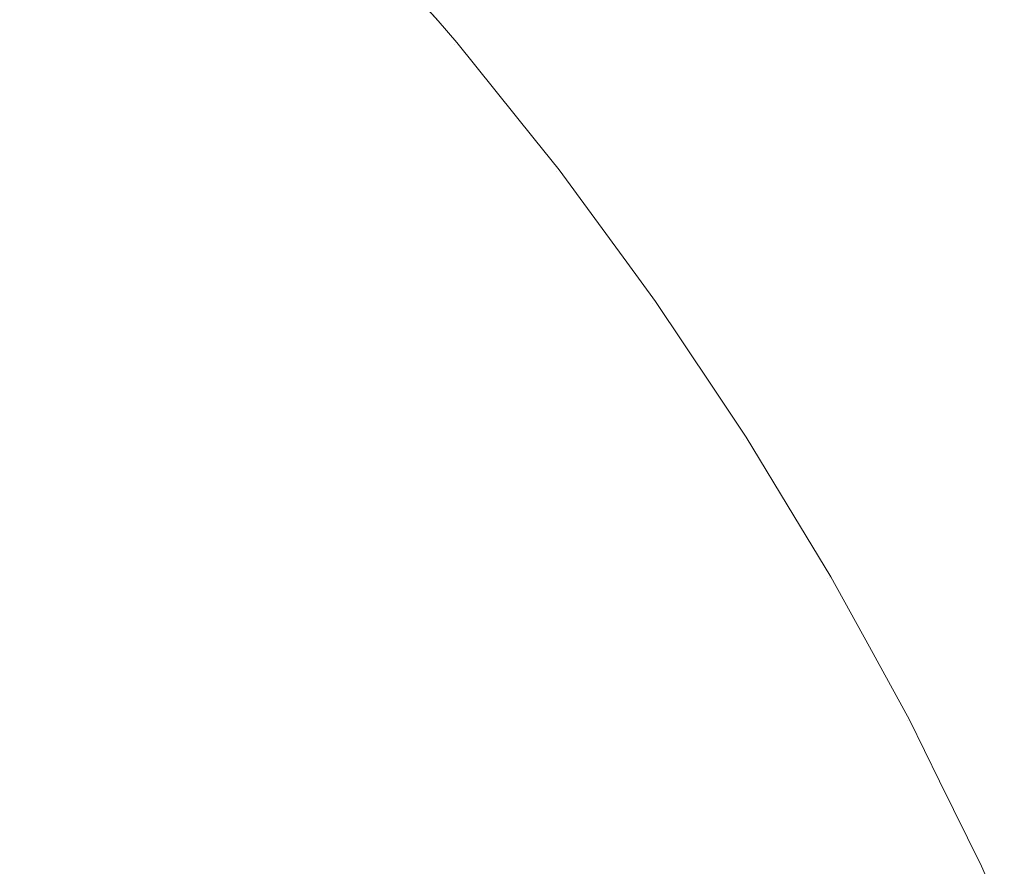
# Model space of a CAD drawing. Header units: centimetres. Extents: x -26 to 27.3, y -25.9 to -24.1.
# Tile 221 of 224: x 27.2474 to 27.2738, y -24.1176 to -24.095. Entities that reach past the tile are written whole.
import ezdxf

# ---------------------------------------------------------------- set-up
doc = ezdxf.new("R2010")
doc.units = ezdxf.units.CM
doc.header["$LTSCALE"] = 2.54
doc.layers.add('Lucido design-1', color=7, linetype='Continuous')

# ---------------------------------------------------------------- blocks, each defined once
blk = doc.blocks.new('Gruppo-7-1')
at = {"color": 7, "linetype": 'Continuous', "lineweight": 9}
for points, invisible_edges in [([(27.245409, -24.091255, 1181.6862), (27.248343, -24.094063, 1181.6862), (27.247225, -24.095181, 1181.682403), (27.244341, -24.09242, 1181.682403)], 15), ([(27.251025, -24.091381, 1181.697955), (27.253948, -24.094435, 1181.697955), (27.253134, -24.09518, 1181.693983), (27.250244, -24.092162, 1181.693983)], 15), ([(27.243424, -24.093421, 1182.366002), (27.246265, -24.096141, 1182.366002), (27.247489, -24.094917, 1182.362192), (27.244593, -24.092145, 1182.362192)], 15), ([(27.250244, -24.092162, 1181.693983), (27.253134, -24.09518, 1181.693983), (27.252201, -24.096035, 1181.690062), (27.24935, -24.093056, 1181.690062)], 15), ([(27.249592, -24.092814, 1182.354384), (27.252454, -24.095804, 1182.354384), (27.253367, -24.094967, 1182.350399), (27.250467, -24.091938, 1182.350399)], 15), ([(27.256176, -24.092393, 1181.718367), (27.25905, -24.09567, 1181.718367), (27.258846, -24.095841, 1181.714235), (27.255979, -24.092573, 1181.714235)], 15), ([(27.256053, -24.092505, 1182.329948), (27.258922, -24.095777, 1182.329948), (27.259086, -24.09564, 1182.325802), (27.256211, -24.092361, 1182.325802)], 15), ([(27.25905, -24.09567, 1181.718367), (27.256176, -24.092393, 1181.718367), (27.256246, -24.092329, 1181.722727), (27.25862, -24.095036, 1181.722727)], 11), ([(27.25862, -24.095036, 1182.322727), (27.256246, -24.092329, 1182.322727), (27.256211, -24.092361, 1182.325802), (27.259086, -24.09564, 1182.325802)], 14), ([(27.256246, -24.092329, 1182.322727), (27.25862, -24.095036, 1182.322727), (27.25862, -24.095036, 1181.722727), (27.256246, -24.092329, 1181.722727)], 10), ([(27.255979, -24.092573, 1181.714235), (27.258846, -24.095841, 1181.714235), (27.258511, -24.096122, 1181.71012), (27.255657, -24.092868, 1181.71012)], 15), ([(27.255769, -24.092766, 1182.334084), (27.258627, -24.096025, 1182.334084), (27.258922, -24.095777, 1182.329948), (27.256053, -24.092505, 1182.329948)], 15), ([(27.248599, -24.093807, 1182.358317), (27.251418, -24.096752, 1182.358317), (27.252454, -24.095804, 1182.354384), (27.249592, -24.092814, 1182.354384)], 15), ([(27.255657, -24.092868, 1181.71012), (27.258511, -24.096122, 1181.71012), (27.258047, -24.096511, 1181.706031), (27.255211, -24.093277, 1181.706031)], 15), ([(27.255357, -24.093143, 1182.338205), (27.258199, -24.096384, 1182.338205), (27.258627, -24.096025, 1182.334084), (27.255769, -24.092766, 1182.334084)], 15), ([(27.24935, -24.093056, 1181.690062), (27.252201, -24.096035, 1181.690062), (27.251151, -24.096997, 1181.6862), (27.248343, -24.094063, 1181.6862)], 15), ([(27.254819, -24.093636, 1182.342302), (27.25764, -24.096853, 1182.342302), (27.258199, -24.096384, 1182.338205), (27.255357, -24.093143, 1182.338205)], 15), ([(27.255211, -24.093277, 1181.706031), (27.258047, -24.096511, 1181.706031), (27.257455, -24.097009, 1181.701974), (27.25464, -24.0938, 1181.701974)], 15), ([(27.254156, -24.094244, 1182.346369), (27.256951, -24.097431, 1182.346369), (27.25764, -24.096853, 1182.342302), (27.254819, -24.093636, 1182.342302)], 15), ([(27.247489, -24.094917, 1182.362192), (27.250261, -24.097813, 1182.362192), (27.251418, -24.096752, 1182.358317), (27.248599, -24.093807, 1182.358317)], 15), ([(27.25464, -24.0938, 1181.701974), (27.257455, -24.097009, 1181.701974), (27.256735, -24.097613, 1181.697955), (27.253948, -24.094435, 1181.697955)], 15), ([(27.248343, -24.094063, 1181.6862), (27.251151, -24.096997, 1181.6862), (27.249986, -24.098065, 1181.682403), (27.247225, -24.095181, 1181.682403)], 15), ([(27.253367, -24.094967, 1182.350399), (27.256131, -24.098119, 1182.350399), (27.256951, -24.097431, 1182.346369), (27.254156, -24.094244, 1182.346369)], 15), ([(27.253948, -24.094435, 1181.697955), (27.256735, -24.097613, 1181.697955), (27.255889, -24.098322, 1181.693983), (27.253134, -24.09518, 1181.693983)], 15), ([(27.246265, -24.096141, 1182.366002), (27.248985, -24.098982, 1182.366002), (27.250261, -24.097813, 1182.362192), (27.247489, -24.094917, 1182.362192)], 15), ([(27.252454, -24.095804, 1182.354384), (27.255183, -24.098915, 1182.354384), (27.256131, -24.098119, 1182.350399), (27.253367, -24.094967, 1182.350399)], 15), ([(27.259086, -24.09564, 1182.325802), (27.259122, -24.095609, 1182.322727), (27.25862, -24.095036, 1182.322727)], 9), ([(27.259122, -24.095609, 1181.722727), (27.25862, -24.095036, 1181.722727), (27.25862, -24.095036, 1182.322727), (27.259122, -24.095609, 1182.322727)], 10), ([(27.25862, -24.095036, 1181.722727), (27.259122, -24.095609, 1181.722727), (27.25905, -24.09567, 1181.718367)], 10), ([(27.247225, -24.095181, 1181.682403), (27.249986, -24.098065, 1181.682403), (27.248708, -24.099236, 1181.678678), (27.245999, -24.096407, 1181.678678)], 15), ([(27.253134, -24.09518, 1181.693983), (27.255889, -24.098322, 1181.693983), (27.25492, -24.099135, 1181.690062), (27.252201, -24.096035, 1181.690062)], 15), ([(27.261778, -24.09907, 1181.718367), (27.25905, -24.09567, 1181.718367), (27.259122, -24.095609, 1181.722727), (27.261191, -24.098187, 1181.722727)], 11), ([(27.261191, -24.098187, 1182.322727), (27.259122, -24.095609, 1182.322727), (27.259086, -24.09564, 1182.325802), (27.261816, -24.099041, 1182.325802)], 14), ([(27.259122, -24.095609, 1182.322727), (27.261191, -24.098187, 1182.322727), (27.261191, -24.098187, 1181.722727), (27.259122, -24.095609, 1181.722727)], 10), ([(27.251418, -24.096752, 1182.358317), (27.254107, -24.099818, 1182.358317), (27.255183, -24.098915, 1182.354384), (27.252454, -24.095804, 1182.354384)], 15), ([(27.258846, -24.095841, 1181.714235), (27.261567, -24.099232, 1181.714235), (27.26122, -24.099498, 1181.71012), (27.258511, -24.096122, 1181.71012)], 15), ([(27.258627, -24.096025, 1182.334084), (27.26134, -24.099406, 1182.334084), (27.261646, -24.099171, 1182.329948), (27.258922, -24.095777, 1182.329948)], 15), ([(27.25905, -24.09567, 1181.718367), (27.261778, -24.09907, 1181.718367), (27.261567, -24.099232, 1181.714235), (27.258846, -24.095841, 1181.714235)], 15), ([(27.258922, -24.095777, 1182.329948), (27.261646, -24.099171, 1182.329948), (27.261816, -24.099041, 1182.325802), (27.259086, -24.09564, 1182.325802)], 15), ([(27.244928, -24.097478, 1182.369739), (27.24759, -24.10026, 1182.369739), (27.248985, -24.098982, 1182.366002), (27.246265, -24.096141, 1182.366002)], 15), ([(27.252201, -24.096035, 1181.690062), (27.25492, -24.099135, 1181.690062), (27.253829, -24.100051, 1181.6862), (27.251151, -24.096997, 1181.6862)], 15), ([(27.258511, -24.096122, 1181.71012), (27.26122, -24.099498, 1181.71012), (27.26074, -24.099866, 1181.706031), (27.258047, -24.096511, 1181.706031)], 15), ([(27.258199, -24.096384, 1182.338205), (27.260897, -24.099745, 1182.338205), (27.26134, -24.099406, 1182.334084), (27.258627, -24.096025, 1182.334084)], 15), ([(27.245999, -24.096407, 1181.678678), (27.248708, -24.099236, 1181.678678), (27.247319, -24.100509, 1181.67503), (27.244667, -24.097739, 1181.67503)], 15), ([(27.25764, -24.096853, 1182.342302), (27.260318, -24.10019, 1182.342302), (27.260897, -24.099745, 1182.338205), (27.258199, -24.096384, 1182.338205)], 15), ([(27.258047, -24.096511, 1181.706031), (27.26074, -24.099866, 1181.706031), (27.260126, -24.100337, 1181.701974), (27.257455, -24.097009, 1181.701974)], 15), ([(27.250261, -24.097813, 1182.362192), (27.252905, -24.100827, 1182.362192), (27.254107, -24.099818, 1182.358317), (27.251418, -24.096752, 1182.358317)], 15), ([(27.256951, -24.097431, 1182.346369), (27.259604, -24.100738, 1182.346369), (27.260318, -24.10019, 1182.342302), (27.25764, -24.096853, 1182.342302)], 15), ([(27.251151, -24.096997, 1181.6862), (27.253829, -24.100051, 1181.6862), (27.252618, -24.101067, 1181.682403), (27.249986, -24.098065, 1181.682403)], 15), ([(27.257455, -24.097009, 1181.701974), (27.260126, -24.100337, 1181.701974), (27.259381, -24.100909, 1181.697955), (27.256735, -24.097613, 1181.697955)], 15), ([(27.256131, -24.098119, 1182.350399), (27.258755, -24.101389, 1182.350399), (27.259604, -24.100738, 1182.346369), (27.256951, -24.097431, 1182.346369)], 15), ([(27.243479, -24.098927, 1182.373397), (27.24608, -24.101644, 1182.373397), (27.24759, -24.10026, 1182.369739), (27.244928, -24.097478, 1182.369739)], 15), ([(27.256735, -24.097613, 1181.697955), (27.259381, -24.100909, 1181.697955), (27.258505, -24.101581, 1181.693983), (27.255889, -24.098322, 1181.693983)], 15), ([(27.248985, -24.098982, 1182.366002), (27.251578, -24.10194, 1182.366002), (27.252905, -24.100827, 1182.362192), (27.250261, -24.097813, 1182.362192)], 15), ([(27.249986, -24.098065, 1181.682403), (27.252618, -24.101067, 1181.682403), (27.25129, -24.102181, 1181.678678), (27.248708, -24.099236, 1181.678678)], 15), ([(27.255183, -24.098915, 1182.354384), (27.257773, -24.102143, 1182.354384), (27.258755, -24.101389, 1182.350399), (27.256131, -24.098119, 1182.350399)], 15), ([(27.261816, -24.099041, 1182.325802), (27.261853, -24.099012, 1182.322727), (27.261191, -24.098187, 1182.322727)], 9), ([(27.261853, -24.099012, 1181.722727), (27.261191, -24.098187, 1181.722727), (27.261191, -24.098187, 1182.322727), (27.261853, -24.099012, 1182.322727)], 10), ([(27.261191, -24.098187, 1181.722727), (27.261853, -24.099012, 1181.722727), (27.261778, -24.09907, 1181.718367)], 10), ([(27.255889, -24.098322, 1181.693983), (27.258505, -24.101581, 1181.693983), (27.257501, -24.102351, 1181.690062), (27.25492, -24.099135, 1181.690062)], 15), ([(27.24759, -24.10026, 1182.369739), (27.250129, -24.103155, 1182.369739), (27.251578, -24.10194, 1182.366002), (27.248985, -24.098982, 1182.366002)], 15), ([(27.254107, -24.099818, 1182.358317), (27.256659, -24.102998, 1182.358317), (27.257773, -24.102143, 1182.354384), (27.255183, -24.098915, 1182.354384)], 15), ([(27.264355, -24.102585, 1181.718367), (27.261778, -24.09907, 1181.718367), (27.261853, -24.099012, 1181.722727), (27.263666, -24.101484, 1181.722727)], 11), ([(27.263666, -24.101484, 1182.322727), (27.261853, -24.099012, 1182.322727), (27.261816, -24.099041, 1182.325802), (27.264394, -24.102557, 1182.325802)], 14), ([(27.261853, -24.099012, 1182.322727), (27.263666, -24.101484, 1182.322727), (27.263666, -24.101484, 1181.722727), (27.261853, -24.099012, 1181.722727)], 10), ([(27.248708, -24.099236, 1181.678678), (27.25129, -24.102181, 1181.678678), (27.249847, -24.103392, 1181.67503), (27.247319, -24.100509, 1181.67503)], 15), ([(27.25492, -24.099135, 1181.690062), (27.257501, -24.102351, 1181.690062), (27.256371, -24.103218, 1181.6862), (27.253829, -24.100051, 1181.6862)], 15), ([(27.261567, -24.099232, 1181.714235), (27.264137, -24.102738, 1181.714235), (27.26378, -24.102988, 1181.71012), (27.26122, -24.099498, 1181.71012)], 15), ([(27.26134, -24.099406, 1182.334084), (27.263903, -24.102901, 1182.334084), (27.264219, -24.10268, 1182.329948), (27.261646, -24.099171, 1182.329948)], 15), ([(27.261778, -24.09907, 1181.718367), (27.264355, -24.102585, 1181.718367), (27.264137, -24.102738, 1181.714235), (27.261567, -24.099232, 1181.714235)], 15), ([(27.261646, -24.099171, 1182.329948), (27.264219, -24.10268, 1182.329948), (27.264394, -24.102557, 1182.325802), (27.261816, -24.099041, 1182.325802)], 15), ([(27.26122, -24.099498, 1181.71012), (27.26378, -24.102988, 1181.71012), (27.263283, -24.103335, 1181.706031), (27.26074, -24.099866, 1181.706031)], 15), ([(27.260897, -24.099745, 1182.338205), (27.263446, -24.103222, 1182.338205), (27.263903, -24.102901, 1182.334084), (27.26134, -24.099406, 1182.334084)], 15), ([(27.252905, -24.100827, 1182.362192), (27.255414, -24.103953, 1182.362192), (27.256659, -24.102998, 1182.358317), (27.254107, -24.099818, 1182.358317)], 15), ([(27.260318, -24.10019, 1182.342302), (27.262848, -24.10364, 1182.342302), (27.263446, -24.103222, 1182.338205), (27.260897, -24.099745, 1182.338205)], 15), ([(27.253829, -24.100051, 1181.6862), (27.256371, -24.103218, 1181.6862), (27.255117, -24.104181, 1181.682403), (27.252618, -24.101067, 1181.682403)], 15), ([(27.26074, -24.099866, 1181.706031), (27.263283, -24.103335, 1181.706031), (27.26265, -24.103779, 1181.701974), (27.260126, -24.100337, 1181.701974)], 15), ([(27.24608, -24.101644, 1182.373397), (27.248561, -24.104472, 1182.373397), (27.250129, -24.103155, 1182.369739), (27.24759, -24.10026, 1182.369739)], 15), ([(27.260126, -24.100337, 1181.701974), (27.26265, -24.103779, 1181.701974), (27.26188, -24.104318, 1181.697955), (27.259381, -24.100909, 1181.697955)], 15), ([(27.259604, -24.100738, 1182.346369), (27.262111, -24.104156, 1182.346369), (27.262848, -24.10364, 1182.342302), (27.260318, -24.10019, 1182.342302)], 15), ([(27.247319, -24.100509, 1181.67503), (27.249847, -24.103392, 1181.67503), (27.248292, -24.104697, 1181.671466), (27.245822, -24.10188, 1181.671466)], 15), ([(27.251578, -24.10194, 1182.366002), (27.25404, -24.105007, 1182.366002), (27.255414, -24.103953, 1182.362192), (27.252905, -24.100827, 1182.362192)], 15), ([(27.258755, -24.101389, 1182.350399), (27.261234, -24.10477, 1182.350399), (27.262111, -24.104156, 1182.346369), (27.259604, -24.100738, 1182.346369)], 15), ([(27.252618, -24.101067, 1181.682403), (27.255117, -24.104181, 1181.682403), (27.253742, -24.105236, 1181.678678), (27.25129, -24.102181, 1181.678678)], 15), ([(27.259381, -24.100909, 1181.697955), (27.26188, -24.104318, 1181.697955), (27.260976, -24.104951, 1181.693983), (27.258505, -24.101581, 1181.693983)], 15), ([(27.257773, -24.102143, 1182.354384), (27.26022, -24.10548, 1182.354384), (27.261234, -24.10477, 1182.350399), (27.258755, -24.101389, 1182.350399)], 15), ([(27.244457, -24.103131, 1182.376969), (27.246874, -24.105887, 1182.376969), (27.248561, -24.104472, 1182.373397), (27.24608, -24.101644, 1182.373397)], 15), ([(27.258505, -24.101581, 1181.693983), (27.260976, -24.104951, 1181.693983), (27.25994, -24.105677, 1181.690062), (27.257501, -24.102351, 1181.690062)], 15), ([(27.264394, -24.102557, 1182.325802), (27.264433, -24.10253, 1182.322727), (27.263666, -24.101484, 1182.322727)], 9), ([(27.264433, -24.10253, 1181.722727), (27.263666, -24.101484, 1181.722727), (27.263666, -24.101484, 1182.322727), (27.264433, -24.10253, 1182.322727)], 10), ([(27.263666, -24.101484, 1181.722727), (27.264433, -24.10253, 1181.722727), (27.264355, -24.102585, 1181.718367)], 10), ([(27.245822, -24.10188, 1181.671466), (27.248292, -24.104697, 1181.671466), (27.246628, -24.106093, 1181.667991), (27.244221, -24.103348, 1181.667991)], 15), ([(27.25129, -24.102181, 1181.678678), (27.253742, -24.105236, 1181.678678), (27.252247, -24.106383, 1181.67503), (27.249847, -24.103392, 1181.67503)], 15), ([(27.250129, -24.103155, 1182.369739), (27.25254, -24.106158, 1182.369739), (27.25404, -24.105007, 1182.366002), (27.251578, -24.10194, 1182.366002)], 15), ([(27.256659, -24.102998, 1182.358317), (27.25907, -24.106286, 1182.358317), (27.26022, -24.10548, 1182.354384), (27.257773, -24.102143, 1182.354384)], 15), ([(27.257501, -24.102351, 1181.690062), (27.25994, -24.105677, 1181.690062), (27.258773, -24.106494, 1181.6862), (27.256371, -24.103218, 1181.6862)], 15), ([(27.263903, -24.102901, 1182.334084), (27.266311, -24.106506, 1182.334084), (27.266637, -24.106298, 1182.329948), (27.264219, -24.10268, 1182.329948)], 15), ([(27.264355, -24.102585, 1181.718367), (27.266777, -24.106209, 1181.718367), (27.266552, -24.106352, 1181.714235), (27.264137, -24.102738, 1181.714235)], 15), ([(27.264219, -24.10268, 1182.329948), (27.266637, -24.106298, 1182.329948), (27.266817, -24.106183, 1182.325802), (27.264394, -24.102557, 1182.325802)], 15), ([(27.266777, -24.106209, 1181.718367), (27.264355, -24.102585, 1181.718367), (27.264433, -24.10253, 1181.722727), (27.265967, -24.104826, 1181.722727)], 11), ([(27.265967, -24.104826, 1182.322727), (27.264433, -24.10253, 1182.322727), (27.264394, -24.102557, 1182.325802), (27.266817, -24.106183, 1182.325802)], 14), ([(27.264433, -24.10253, 1182.322727), (27.265967, -24.104826, 1182.322727), (27.265967, -24.104826, 1181.722727), (27.264433, -24.10253, 1181.722727)], 10), ([(27.263446, -24.103222, 1182.338205), (27.265841, -24.106806, 1182.338205), (27.266311, -24.106506, 1182.334084), (27.263903, -24.102901, 1182.334084)], 15), ([(27.264137, -24.102738, 1181.714235), (27.266552, -24.106352, 1181.714235), (27.266184, -24.106587, 1181.71012), (27.26378, -24.102988, 1181.71012)], 15), ([(27.248561, -24.104472, 1182.373397), (27.250915, -24.107405, 1182.373397), (27.25254, -24.106158, 1182.369739), (27.250129, -24.103155, 1182.369739)], 15), ([(27.256371, -24.103218, 1181.6862), (27.258773, -24.106494, 1181.6862), (27.257478, -24.1074, 1181.682403), (27.255117, -24.104181, 1181.682403)], 15), ([(27.255414, -24.103953, 1182.362192), (27.257784, -24.107186, 1182.362192), (27.25907, -24.106286, 1182.358317), (27.256659, -24.102998, 1182.358317)], 15), ([(27.262848, -24.10364, 1182.342302), (27.265225, -24.107197, 1182.342302), (27.265841, -24.106806, 1182.338205), (27.263446, -24.103222, 1182.338205)], 15), ([(27.26378, -24.102988, 1181.71012), (27.266184, -24.106587, 1181.71012), (27.265673, -24.106912, 1181.706031), (27.263283, -24.103335, 1181.706031)], 15), ([(27.249847, -24.103392, 1181.67503), (27.252247, -24.106383, 1181.67503), (27.250637, -24.107618, 1181.671466), (27.248292, -24.104697, 1181.671466)], 15), ([(27.263283, -24.103335, 1181.706031), (27.265673, -24.106912, 1181.706031), (27.265021, -24.107328, 1181.701974), (27.26265, -24.103779, 1181.701974)], 15), ([(27.262111, -24.104156, 1182.346369), (27.264466, -24.107681, 1182.346369), (27.265225, -24.107197, 1182.342302), (27.262848, -24.10364, 1182.342302)], 15), ([(27.25404, -24.105007, 1182.366002), (27.256366, -24.108179, 1182.366002), (27.257784, -24.107186, 1182.362192), (27.255414, -24.103953, 1182.362192)], 15), ([(27.26265, -24.103779, 1181.701974), (27.265021, -24.107328, 1181.701974), (27.264228, -24.107833, 1181.697955), (27.26188, -24.104318, 1181.697955)], 15), ([(27.255117, -24.104181, 1181.682403), (27.257478, -24.1074, 1181.682403), (27.256058, -24.108395, 1181.678678), (27.253742, -24.105236, 1181.678678)], 15), ([(27.261234, -24.10477, 1182.350399), (27.263564, -24.108256, 1182.350399), (27.264466, -24.107681, 1182.346369), (27.262111, -24.104156, 1182.346369)], 15), ([(27.246874, -24.105887, 1182.376969), (27.249168, -24.108745, 1182.376969), (27.250915, -24.107405, 1182.373397), (27.248561, -24.104472, 1182.373397)], 15), ([(27.26188, -24.104318, 1181.697955), (27.264228, -24.107833, 1181.697955), (27.263298, -24.108426, 1181.693983), (27.260976, -24.104951, 1181.693983)], 15), ([(27.248292, -24.104697, 1181.671466), (27.250637, -24.107618, 1181.671466), (27.248914, -24.108941, 1181.667991), (27.246628, -24.106093, 1181.667991)], 15), ([(27.26022, -24.10548, 1182.354384), (27.26252, -24.108921, 1182.354384), (27.263564, -24.108256, 1182.350399), (27.261234, -24.10477, 1182.350399)], 15), ([(27.266817, -24.106183, 1182.325802), (27.266857, -24.106158, 1182.322727), (27.265967, -24.104826, 1182.322727)], 9), ([(27.266857, -24.106158, 1181.722727), (27.265967, -24.104826, 1181.722727), (27.265967, -24.104826, 1182.322727), (27.266857, -24.106158, 1182.322727)], 10), ([(27.265967, -24.104826, 1181.722727), (27.266857, -24.106158, 1181.722727), (27.266777, -24.106209, 1181.718367)], 10), ([(27.25254, -24.106158, 1182.369739), (27.254817, -24.109264, 1182.369739), (27.256366, -24.108179, 1182.366002), (27.25404, -24.105007, 1182.366002)], 15), ([(27.260976, -24.104951, 1181.693983), (27.263298, -24.108426, 1181.693983), (27.262231, -24.109105, 1181.690062), (27.25994, -24.105677, 1181.690062)], 15), ([(27.253742, -24.105236, 1181.678678), (27.256058, -24.108395, 1181.678678), (27.254515, -24.109475, 1181.67503), (27.252247, -24.106383, 1181.67503)], 15), ([(27.25907, -24.106286, 1182.358317), (27.261335, -24.109676, 1182.358317), (27.26252, -24.108921, 1182.354384), (27.26022, -24.10548, 1182.354384)], 15), ([(27.25994, -24.105677, 1181.690062), (27.262231, -24.109105, 1181.690062), (27.261029, -24.109871, 1181.6862), (27.258773, -24.106494, 1181.6862)], 15), ([(27.246628, -24.106093, 1181.667991), (27.248914, -24.108941, 1181.667991), (27.24708, -24.110348, 1181.664611), (27.244858, -24.107579, 1181.664611)], 15), ([(27.245072, -24.107399, 1182.380449), (27.247302, -24.110177, 1182.380449), (27.249168, -24.108745, 1182.376969), (27.246874, -24.105887, 1182.376969)], 15), ([(27.252247, -24.106383, 1181.67503), (27.254515, -24.109475, 1181.67503), (27.252852, -24.110639, 1181.671466), (27.250637, -24.107618, 1181.671466)], 15), ([(27.250915, -24.107405, 1182.373397), (27.253139, -24.110439, 1182.373397), (27.254817, -24.109264, 1182.369739), (27.25254, -24.106158, 1182.369739)], 15), ([(27.257784, -24.107186, 1182.362192), (27.260011, -24.110519, 1182.362192), (27.261335, -24.109676, 1182.358317), (27.25907, -24.106286, 1182.358317)], 15), ([(27.266552, -24.106352, 1181.714235), (27.268808, -24.110069, 1181.714235), (27.26843, -24.110287, 1181.71012), (27.266184, -24.106587, 1181.71012)], 15), ([(27.266311, -24.106506, 1182.334084), (27.26856, -24.110211, 1182.334084), (27.268894, -24.110019, 1182.329948), (27.266637, -24.106298, 1182.329948)], 15), ([(27.266777, -24.106209, 1181.718367), (27.269038, -24.109936, 1181.718367), (27.268808, -24.110069, 1181.714235), (27.266552, -24.106352, 1181.714235)], 15), ([(27.266637, -24.106298, 1182.329948), (27.268894, -24.110019, 1182.329948), (27.26908, -24.109912, 1182.325802), (27.266817, -24.106183, 1182.325802)], 15), ([(27.269038, -24.109936, 1181.718367), (27.266777, -24.106209, 1181.718367), (27.266857, -24.106158, 1181.722727), (27.26813, -24.108256, 1181.722727)], 11), ([(27.26813, -24.108256, 1182.322727), (27.266857, -24.106158, 1182.322727), (27.266817, -24.106183, 1182.325802), (27.26908, -24.109912, 1182.325802)], 14), ([(27.266857, -24.106158, 1182.322727), (27.26813, -24.108256, 1182.322727), (27.26813, -24.108256, 1181.722727), (27.266857, -24.106158, 1181.722727)], 10), ([(27.258773, -24.106494, 1181.6862), (27.261029, -24.109871, 1181.6862), (27.259696, -24.11072, 1181.682403), (27.257478, -24.1074, 1181.682403)], 15), ([(27.266184, -24.106587, 1181.71012), (27.26843, -24.110287, 1181.71012), (27.267905, -24.11059, 1181.706031), (27.265673, -24.106912, 1181.706031)], 15), ([(27.265841, -24.106806, 1182.338205), (27.268077, -24.110491, 1182.338205), (27.26856, -24.110211, 1182.334084), (27.266311, -24.106506, 1182.334084)], 15), ([(27.265673, -24.106912, 1181.706031), (27.267905, -24.11059, 1181.706031), (27.267235, -24.110977, 1181.701974), (27.265021, -24.107328, 1181.701974)], 15), ([(27.265225, -24.107197, 1182.342302), (27.267445, -24.110855, 1182.342302), (27.268077, -24.110491, 1182.338205), (27.265841, -24.106806, 1182.338205)], 15), ([(27.256366, -24.108179, 1182.366002), (27.258551, -24.11145, 1182.366002), (27.260011, -24.110519, 1182.362192), (27.257784, -24.107186, 1182.362192)], 15), ([(27.264466, -24.107681, 1182.346369), (27.266665, -24.111305, 1182.346369), (27.267445, -24.110855, 1182.342302), (27.265225, -24.107197, 1182.342302)], 15), ([(27.249168, -24.108745, 1182.376969), (27.251336, -24.111701, 1182.376969), (27.253139, -24.110439, 1182.373397), (27.250915, -24.107405, 1182.373397)], 15), ([(27.257478, -24.1074, 1181.682403), (27.259696, -24.11072, 1181.682403), (27.258234, -24.111652, 1181.678678), (27.256058, -24.108395, 1181.678678)], 15), ([(27.265021, -24.107328, 1181.701974), (27.267235, -24.110977, 1181.701974), (27.266421, -24.111446, 1181.697955), (27.264228, -24.107833, 1181.697955)], 15), ([(27.250637, -24.107618, 1181.671466), (27.252852, -24.110639, 1181.671466), (27.251073, -24.111886, 1181.667991), (27.248914, -24.108941, 1181.667991)], 15), ([(27.263564, -24.108256, 1182.350399), (27.265739, -24.11184, 1182.350399), (27.266665, -24.111305, 1182.346369), (27.264466, -24.107681, 1182.346369)], 15), ([(27.264228, -24.107833, 1181.697955), (27.266421, -24.111446, 1181.697955), (27.265466, -24.111998, 1181.693983), (27.263298, -24.108426, 1181.693983)], 15), ([(27.254817, -24.109264, 1182.369739), (27.256956, -24.112466, 1182.369739), (27.258551, -24.11145, 1182.366002), (27.256366, -24.108179, 1182.366002)], 15), ([(27.256058, -24.108395, 1181.678678), (27.258234, -24.111652, 1181.678678), (27.256645, -24.112664, 1181.67503), (27.254515, -24.109475, 1181.67503)], 15), ([(27.263298, -24.108426, 1181.693983), (27.265466, -24.111998, 1181.693983), (27.26437, -24.112631, 1181.690062), (27.262231, -24.109105, 1181.690062)], 15), ([(27.26252, -24.108921, 1182.354384), (27.264667, -24.112459, 1182.354384), (27.265739, -24.11184, 1182.350399), (27.263564, -24.108256, 1182.350399)], 15), ([(27.26908, -24.109912, 1182.325802), (27.26912, -24.109888, 1182.322727), (27.26813, -24.108256, 1182.322727)], 9), ([(27.26912, -24.109888, 1181.722727), (27.26813, -24.108256, 1181.722727), (27.26813, -24.108256, 1182.322727), (27.26912, -24.109888, 1182.322727)], 10), ([(27.26813, -24.108256, 1181.722727), (27.26912, -24.109888, 1181.722727), (27.269038, -24.109936, 1181.718367)], 10), ([(27.247302, -24.110177, 1182.380449), (27.249409, -24.11305, 1182.380449), (27.251336, -24.111701, 1182.376969), (27.249168, -24.108745, 1182.376969)], 15), ([(27.248914, -24.108941, 1181.667991), (27.251073, -24.111886, 1181.667991), (27.24918, -24.113211, 1181.664611), (27.24708, -24.110348, 1181.664611)], 15), ([(27.261335, -24.109676, 1182.358317), (27.26345, -24.113162, 1182.358317), (27.264667, -24.112459, 1182.354384), (27.26252, -24.108921, 1182.354384)], 15), ([(27.253139, -24.110439, 1182.373397), (27.255229, -24.113566, 1182.373397), (27.256956, -24.112466, 1182.369739), (27.254817, -24.109264, 1182.369739)], 15), ([(27.262231, -24.109105, 1181.690062), (27.26437, -24.112631, 1181.690062), (27.263136, -24.113343, 1181.6862), (27.261029, -24.109871, 1181.6862)], 15), ([(27.254515, -24.109475, 1181.67503), (27.256645, -24.112664, 1181.67503), (27.254933, -24.113754, 1181.671466), (27.252852, -24.110639, 1181.671466)], 15), ([(27.260011, -24.110519, 1182.362192), (27.262091, -24.113946, 1182.362192), (27.26345, -24.113162, 1182.358317), (27.261335, -24.109676, 1182.358317)], 15), ([(27.261029, -24.109871, 1181.6862), (27.263136, -24.113343, 1181.6862), (27.261768, -24.114133, 1181.682403), (27.259696, -24.11072, 1181.682403)], 15), ([(27.268808, -24.110069, 1181.714235), (27.270899, -24.11388, 1181.714235), (27.270511, -24.114082, 1181.71012), (27.26843, -24.110287, 1181.71012)], 15), ([(27.26856, -24.110211, 1182.334084), (27.270645, -24.114012, 1182.334084), (27.270988, -24.113834, 1182.329948), (27.268894, -24.110019, 1182.329948)], 15), ([(27.269038, -24.109936, 1181.718367), (27.271135, -24.113757, 1181.718367), (27.270899, -24.11388, 1181.714235), (27.268808, -24.110069, 1181.714235)], 15), ([(27.268894, -24.110019, 1182.329948), (27.270988, -24.113834, 1182.329948), (27.271177, -24.113735, 1182.325802), (27.26908, -24.109912, 1182.325802)], 15), ([(27.269038, -24.109936, 1181.718367), (27.26912, -24.109888, 1181.722727), (27.27015, -24.111765, 1181.722727)], 9), ([(27.27015, -24.111765, 1181.722727), (27.271219, -24.113713, 1181.722727), (27.271135, -24.113757, 1181.718367), (27.269038, -24.109936, 1181.718367)], 14), ([(27.27015, -24.111765, 1182.322727), (27.26912, -24.109888, 1182.322727), (27.26908, -24.109912, 1182.325802)], 10), ([(27.26908, -24.109912, 1182.325802), (27.271177, -24.113735, 1182.325802), (27.271219, -24.113713, 1182.322727), (27.27015, -24.111765, 1182.322727)], 11), ([(27.26912, -24.109888, 1182.322727), (27.27015, -24.111765, 1182.322727), (27.27015, -24.111765, 1181.722727), (27.26912, -24.109888, 1181.722727)], 10), ([(27.24708, -24.110348, 1181.664611), (27.24918, -24.113211, 1181.664611), (27.247177, -24.114613, 1181.661332), (27.245141, -24.111836, 1181.661332)], 15), ([(27.24532, -24.111698, 1182.383831), (27.247362, -24.114484, 1182.383831), (27.249409, -24.11305, 1182.380449), (27.247302, -24.110177, 1182.380449)], 15), ([(27.26843, -24.110287, 1181.71012), (27.270511, -24.114082, 1181.71012), (27.269974, -24.114361, 1181.706031), (27.267905, -24.11059, 1181.706031)], 15), ([(27.268077, -24.110491, 1182.338205), (27.27015, -24.11427, 1182.338205), (27.270645, -24.114012, 1182.334084), (27.26856, -24.110211, 1182.334084)], 15), ([(27.251336, -24.111701, 1182.376969), (27.253372, -24.114749, 1182.376969), (27.255229, -24.113566, 1182.373397), (27.253139, -24.110439, 1182.373397)], 15), ([(27.258551, -24.11145, 1182.366002), (27.260592, -24.114812, 1182.366002), (27.262091, -24.113946, 1182.362192), (27.260011, -24.110519, 1182.362192)], 15), ([(27.267905, -24.11059, 1181.706031), (27.269974, -24.114361, 1181.706031), (27.269288, -24.114718, 1181.701974), (27.267235, -24.110977, 1181.701974)], 15), ([(27.267445, -24.110855, 1182.342302), (27.269503, -24.114606, 1182.342302), (27.27015, -24.11427, 1182.338205), (27.268077, -24.110491, 1182.338205)], 15), ([(27.252852, -24.110639, 1181.671466), (27.254933, -24.113754, 1181.671466), (27.253101, -24.114922, 1181.667991), (27.251073, -24.111886, 1181.667991)], 15), ([(27.259696, -24.11072, 1181.682403), (27.261768, -24.114133, 1181.682403), (27.260266, -24.115, 1181.678678), (27.258234, -24.111652, 1181.678678)], 15), ([(27.266665, -24.111305, 1182.346369), (27.268704, -24.115022, 1182.346369), (27.269503, -24.114606, 1182.342302), (27.267445, -24.110855, 1182.342302)], 15), ([(27.267235, -24.110977, 1181.701974), (27.269288, -24.114718, 1181.701974), (27.268454, -24.115152, 1181.697955), (27.266421, -24.111446, 1181.697955)], 15), ([(27.265739, -24.11184, 1182.350399), (27.267755, -24.115516, 1182.350399), (27.268704, -24.115022, 1182.346369), (27.266665, -24.111305, 1182.346369)], 15), ([(27.258234, -24.111652, 1181.678678), (27.260266, -24.115, 1181.678678), (27.258635, -24.115942, 1181.67503), (27.256645, -24.112664, 1181.67503)], 15), ([(27.256956, -24.112466, 1182.369739), (27.258954, -24.115758, 1182.369739), (27.260592, -24.114812, 1182.366002), (27.258551, -24.11145, 1182.366002)], 15), ([(27.266421, -24.111446, 1181.697955), (27.268454, -24.115152, 1181.697955), (27.267476, -24.115662, 1181.693983), (27.265466, -24.111998, 1181.693983)], 15), ([(27.251073, -24.111886, 1181.667991), (27.253101, -24.114922, 1181.667991), (27.251152, -24.116163, 1181.664611), (27.24918, -24.113211, 1181.664611)], 15), ([(27.249409, -24.11305, 1182.380449), (27.251388, -24.116013, 1182.380449), (27.253372, -24.114749, 1182.376969), (27.251336, -24.111701, 1182.376969)], 15), ([(27.264667, -24.112459, 1182.354384), (27.266657, -24.116088, 1182.354384), (27.267755, -24.115516, 1182.350399), (27.265739, -24.11184, 1182.350399)], 15), ([(27.271219, -24.113713, 1181.722727), (27.27015, -24.111765, 1181.722727), (27.27015, -24.111765, 1182.322727), (27.271219, -24.113713, 1182.322727)], 10), ([(27.265466, -24.111998, 1181.693983), (27.267476, -24.115662, 1181.693983), (27.266353, -24.116246, 1181.690062), (27.26437, -24.112631, 1181.690062)], 15), ([(27.26345, -24.113162, 1182.358317), (27.265411, -24.116736, 1182.358317), (27.266657, -24.116088, 1182.354384), (27.264667, -24.112459, 1182.354384)], 15), ([(27.256645, -24.112664, 1181.67503), (27.258635, -24.115942, 1181.67503), (27.256877, -24.116957, 1181.671466), (27.254933, -24.113754, 1181.671466)], 15), ([(27.255229, -24.113566, 1182.373397), (27.25718, -24.116782, 1182.373397), (27.258954, -24.115758, 1182.369739), (27.256956, -24.112466, 1182.369739)], 15), ([(27.26437, -24.112631, 1181.690062), (27.266353, -24.116246, 1181.690062), (27.26509, -24.116904, 1181.6862), (27.263136, -24.113343, 1181.6862)], 15), ([(27.24918, -24.113211, 1181.664611), (27.251152, -24.116163, 1181.664611), (27.24909, -24.117477, 1181.661332), (27.247177, -24.114613, 1181.661332)], 15), ([(27.247362, -24.114484, 1182.383831), (27.249281, -24.117355, 1182.383831), (27.251388, -24.116013, 1182.380449), (27.249409, -24.11305, 1182.380449)], 15), ([(27.262091, -24.113946, 1182.362192), (27.264019, -24.117461, 1182.362192), (27.265411, -24.116736, 1182.358317), (27.26345, -24.113162, 1182.358317)], 15), ([(27.263136, -24.113343, 1181.6862), (27.26509, -24.116904, 1181.6862), (27.263688, -24.117634, 1181.682403), (27.261768, -24.114133, 1181.682403)], 15), ([(27.254933, -24.113754, 1181.671466), (27.256877, -24.116957, 1181.671466), (27.254995, -24.118043, 1181.667991), (27.253101, -24.114922, 1181.667991)], 15), ([(27.253372, -24.114749, 1182.376969), (27.255273, -24.117883, 1182.376969), (27.25718, -24.116782, 1182.373397), (27.255229, -24.113566, 1182.373397)], 15), ([(27.271135, -24.113757, 1181.718367), (27.273063, -24.117666, 1181.718367), (27.272821, -24.117779, 1181.714235), (27.270899, -24.11388, 1181.714235)], 15), ([(27.270988, -24.113834, 1182.329948), (27.272912, -24.117736, 1182.329948), (27.273106, -24.117646, 1182.325802), (27.271177, -24.113735, 1182.325802)], 15), ([(27.271135, -24.113757, 1181.718367), (27.271219, -24.113713, 1181.722727), (27.272026, -24.11535, 1181.722727)], 9), ([(27.272026, -24.11535, 1181.722727), (27.273149, -24.117626, 1181.722727), (27.273063, -24.117666, 1181.718367), (27.271135, -24.113757, 1181.718367)], 14), ([(27.272026, -24.11535, 1182.322727), (27.271219, -24.113713, 1182.322727), (27.271177, -24.113735, 1182.325802)], 10), ([(27.271177, -24.113735, 1182.325802), (27.273106, -24.117646, 1182.325802), (27.273149, -24.117626, 1182.322727), (27.272026, -24.11535, 1182.322727)], 11), ([(27.271219, -24.113713, 1182.322727), (27.272026, -24.11535, 1182.322727), (27.272026, -24.11535, 1181.722727), (27.271219, -24.113713, 1181.722727)], 10), ([(27.260592, -24.114812, 1182.366002), (27.262483, -24.118261, 1182.366002), (27.264019, -24.117461, 1182.362192), (27.262091, -24.113946, 1182.362192)], 15), ([(27.27015, -24.11427, 1182.338205), (27.272057, -24.118135, 1182.338205), (27.272562, -24.1179, 1182.334084), (27.270645, -24.114012, 1182.334084)], 15), ([(27.270899, -24.11388, 1181.714235), (27.272821, -24.117779, 1181.714235), (27.272426, -24.117963, 1181.71012), (27.270511, -24.114082, 1181.71012)], 15), ([(27.270645, -24.114012, 1182.334084), (27.272562, -24.1179, 1182.334084), (27.272912, -24.117736, 1182.329948), (27.270988, -24.113834, 1182.329948)], 15), ([(27.261768, -24.114133, 1181.682403), (27.263688, -24.117634, 1181.682403), (27.26215, -24.118434, 1181.678678), (27.260266, -24.115, 1181.678678)], 15), ([(27.269503, -24.114606, 1182.342302), (27.271395, -24.118444, 1182.342302), (27.272057, -24.118135, 1182.338205), (27.27015, -24.11427, 1182.338205)], 15), ([(27.270511, -24.114082, 1181.71012), (27.272426, -24.117963, 1181.71012), (27.271877, -24.118219, 1181.706031), (27.269974, -24.114361, 1181.706031)], 15), ([(27.245198, -24.115999, 1182.387108), (27.247053, -24.118775, 1182.387108), (27.249281, -24.117355, 1182.383831), (27.247362, -24.114484, 1182.383831)], 15), ([(27.269974, -24.114361, 1181.706031), (27.271877, -24.118219, 1181.706031), (27.271176, -24.118546, 1181.701974), (27.269288, -24.114718, 1181.701974)], 15), ([(27.247177, -24.114613, 1181.661332), (27.24909, -24.117477, 1181.661332), (27.246919, -24.11886, 1181.658157), (27.245068, -24.11609, 1181.658157)], 15), ([(27.251388, -24.116013, 1182.380449), (27.253236, -24.119059, 1182.380449), (27.255273, -24.117883, 1182.376969), (27.253372, -24.114749, 1182.376969)], 15), ([(27.258954, -24.115758, 1182.369739), (27.260806, -24.119134, 1182.369739), (27.262483, -24.118261, 1182.366002), (27.260592, -24.114812, 1182.366002)], 15), ([(27.269288, -24.114718, 1181.701974), (27.271176, -24.118546, 1181.701974), (27.270324, -24.118943, 1181.697955), (27.268454, -24.115152, 1181.697955)], 15), ([(27.268704, -24.115022, 1182.346369), (27.270579, -24.118824, 1182.346369), (27.271395, -24.118444, 1182.342302), (27.269503, -24.114606, 1182.342302)], 15), ([(27.253101, -24.114922, 1181.667991), (27.254995, -24.118043, 1181.667991), (27.252994, -24.119199, 1181.664611), (27.251152, -24.116163, 1181.664611)], 15), ([(27.260266, -24.115, 1181.678678), (27.26215, -24.118434, 1181.678678), (27.260479, -24.119304, 1181.67503), (27.258635, -24.115942, 1181.67503)], 15), ([(27.267755, -24.115516, 1182.350399), (27.26961, -24.119276, 1182.350399), (27.270579, -24.118824, 1182.346369), (27.268704, -24.115022, 1182.346369)], 15), ([(27.268454, -24.115152, 1181.697955), (27.270324, -24.118943, 1181.697955), (27.269324, -24.11941, 1181.693983), (27.267476, -24.115662, 1181.693983)], 15), ([(27.273149, -24.117626, 1181.722727), (27.272026, -24.11535, 1181.722727), (27.272026, -24.11535, 1182.322727), (27.273149, -24.117626, 1182.322727)], 10), ([(27.266657, -24.116088, 1182.354384), (27.268488, -24.1198, 1182.354384), (27.26961, -24.119276, 1182.350399), (27.267755, -24.115516, 1182.350399)], 15), ([(27.25718, -24.116782, 1182.373397), (27.258989, -24.120079, 1182.373397), (27.260806, -24.119134, 1182.369739), (27.258954, -24.115758, 1182.369739)], 15), ([(27.267476, -24.115662, 1181.693983), (27.269324, -24.11941, 1181.693983), (27.268177, -24.119944, 1181.690062), (27.266353, -24.116246, 1181.690062)], 15), ([(27.249281, -24.117355, 1182.383831), (27.251073, -24.120308, 1182.383831), (27.253236, -24.119059, 1182.380449), (27.251388, -24.116013, 1182.380449)], 15), ([(27.258635, -24.115942, 1181.67503), (27.260479, -24.119304, 1181.67503), (27.258679, -24.120241, 1181.671466), (27.256877, -24.116957, 1181.671466)], 15), ([(27.265411, -24.116736, 1182.358317), (27.267215, -24.120393, 1182.358317), (27.268488, -24.1198, 1182.354384), (27.266657, -24.116088, 1182.354384)], 15), ([(27.251152, -24.116163, 1181.664611), (27.252994, -24.119199, 1181.664611), (27.250877, -24.120421, 1181.661332), (27.24909, -24.117477, 1181.661332)], 15), ([(27.266353, -24.116246, 1181.690062), (27.268177, -24.119944, 1181.690062), (27.266886, -24.120546, 1181.6862), (27.26509, -24.116904, 1181.6862)], 15), ([(27.255273, -24.117883, 1182.376969), (27.257036, -24.121096, 1182.376969), (27.258989, -24.120079, 1182.373397), (27.25718, -24.116782, 1182.373397)], 15), ([(27.26509, -24.116904, 1181.6862), (27.266886, -24.120546, 1181.6862), (27.265454, -24.121214, 1181.682403), (27.263688, -24.117634, 1181.682403)], 15), ([(27.264019, -24.117461, 1182.362192), (27.265792, -24.121056, 1182.362192), (27.267215, -24.120393, 1182.358317), (27.265411, -24.116736, 1182.358317)], 15), ([(27.256877, -24.116957, 1181.671466), (27.258679, -24.120241, 1181.671466), (27.256752, -24.121244, 1181.667991), (27.254995, -24.118043, 1181.667991)], 15), ([(27.247053, -24.118775, 1182.387108), (27.248785, -24.121629, 1182.387108), (27.251073, -24.120308, 1182.383831), (27.249281, -24.117355, 1182.383831)], 15), ([(27.262483, -24.118261, 1182.366002), (27.264223, -24.121788, 1182.366002), (27.265792, -24.121056, 1182.362192), (27.264019, -24.117461, 1182.362192)], 15), ([(27.24909, -24.117477, 1181.661332), (27.250877, -24.120421, 1181.661332), (27.248647, -24.121708, 1181.658157), (27.246919, -24.11886, 1181.658157)], 15), ([(27.273149, -24.117626, 1182.322727), (27.273754, -24.119003, 1182.322727), (27.273754, -24.119003, 1181.722727), (27.273149, -24.117626, 1181.722727)], 10)]:
    blk.add_3dface(points, dxfattribs=dict(at, invisible_edges=invisible_edges))

msp = doc.modelspace()

# ---------------------------------------------------------------- block references
at = {"layer": 'Lucido design-1', "color": 7}
msp.add_blockref('Gruppo-7-1', (0, 0), dxfattribs=at)

doc.saveas('drawing.dxf')
